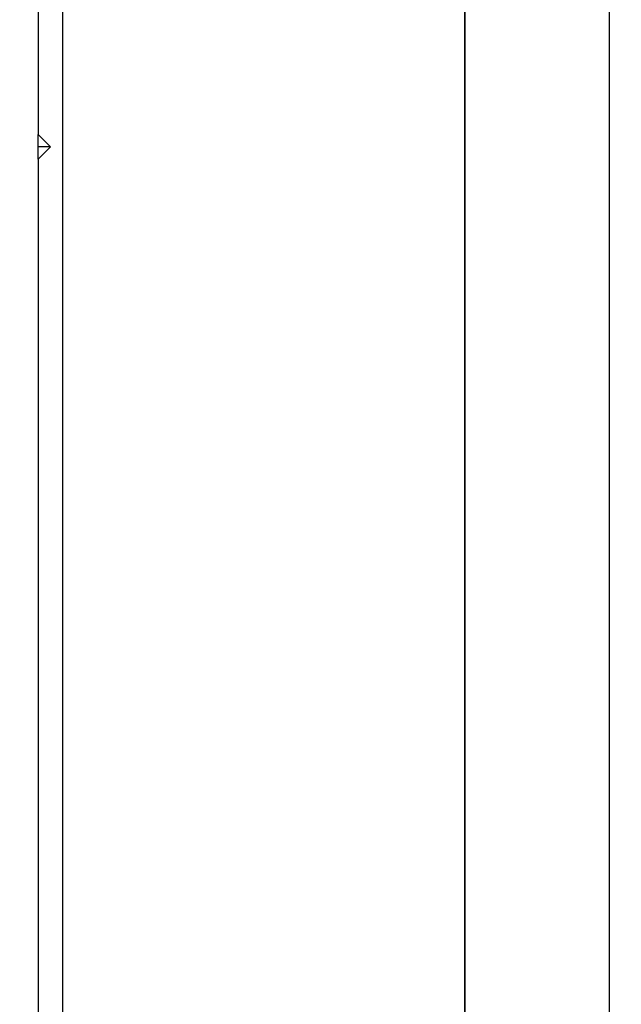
# Model space of a CAD drawing. Extents: x 0 to 283, y 0 to 196.
# Tile 4 of 30: x 125 to 134, y 104 to 120. Entities that reach past the tile are written whole.
import ezdxf

# ---------------------------------------------------------------- set-up
doc = ezdxf.new("R2010")
doc.units = 0
doc.layers.get('DEFPOINTS').update_dxf_attribs({"linetype": 'CONTINUOUS'})
doc.layers.add('DIM', color=7, linetype='CONTINUOUS')
doc.layers.add('VISIBLE', color=255, linetype='CONTINUOUS')
doc.styles.add('SANSSERIF', font='sanss___.ttf')
doc.dimstyles.new('ISO-25$0', dxfattribs={"dimtxt": 2.5, "dimasz": 2.5, "dimexe": 1.25, "dimexo": 1, "dimgap": 0.6, "dimtad": 1, "dimdec": 1, "dimzin": 9, "dimdsep": 46, "dimtxsty": 'SANSSERIF', "dimcen": 0.75, "dimadec": 1, "dimazin": 0, "dimtfac": 1, "dimtdec": 1, "dimtmove": 0, "dimatfit": 3, "dimfxl": 1, "dimarcsym": 0})

# ---------------------------------------------------------------- blocks, each defined once
blk = doc.blocks.new('*D10')
at = {"layer": 'DEFPOINTS', "color": 0, "transparency": 16777216}
for p in [(146.055, 114.113), (134.555, 94.213), (134.555, 73.915)]:
    blk.add_point(p, dxfattribs=at)
at = {"layer": 'DIM', "color": 0, "lineweight": -2, "transparency": 16777216}
for p, q in [((146.055, 112.113), (146.055, 71.415)), ((134.555, 92.213), (134.555, 71.415)), ((129.555, 73.915), (124.555, 73.915)), ((146.055, 73.915), (134.555, 73.915)), ((151.055, 73.915), (156.055, 73.915))]:
    blk.add_line(p, q, dxfattribs=at)
at = {"layer": 'DIM', "color": 0, "transparency": 16777216}
for points in [[(129.555, 74.749), (129.555, 73.082), (134.555, 73.915)], [(151.055, 74.749), (151.055, 73.082), (146.055, 73.915)]]:
    blk.add_solid(points, dxfattribs=at)
at = {"layer": 'DIM', "color": 0, "transparency": 16777216, "insert": (140.305, 77.694), "char_height": 5, "attachment_point": 5, "style": 'SANSSERIF'}
blk.add_mtext('23', dxfattribs=at)

msp = doc.modelspace()

# ---------------------------------------------------------------- linework, layer by layer
at = {"layer": 'VISIBLE'}
for p, q in [((125.2551, 97.1381), (125.2551, 136.0935)), ((131.8051, 97.1381), (131.8051, 136.0935)), ((131.8051, 136.0935), (131.8051, 97.1381)), ((134.1551, 136.0935), (134.1551, 97.1381)), ((124.8551, 120.8081), (124.8551, 117.8331)), ((124.8551, 117.6331), (124.8551, 117.8331)), ((124.8551, 117.8331), (125.0551, 117.6331)), ((124.8551, 117.4331), (124.8551, 117.6331)), ((125.0551, 117.6331), (124.8551, 117.4331)), ((125.0551, 117.6331), (124.8551, 117.6331)), ((124.8551, 117.4331), (124.8551, 97.1381))]:
    msp.add_line(p, q, dxfattribs=at)

# ---------------------------------------------------------------- dimensions: what is measured, and where the dimension line sits
at = {"layer": 'DIM'}
dim = msp.add_linear_dim(base=(134.5551, 73.9152), p1=(146.0551, 114.1131), p2=(134.5551, 94.2131), dimstyle='ISO-25$0', override={"dimscale": 2, "dimlfac": 2}, dxfattribs=at)
dim.commit()
dim.dimension.update_dxf_attribs({"geometry": '*D10', "text_midpoint": (140.3051, 77.6941)})

doc.saveas('drawing.dxf')
